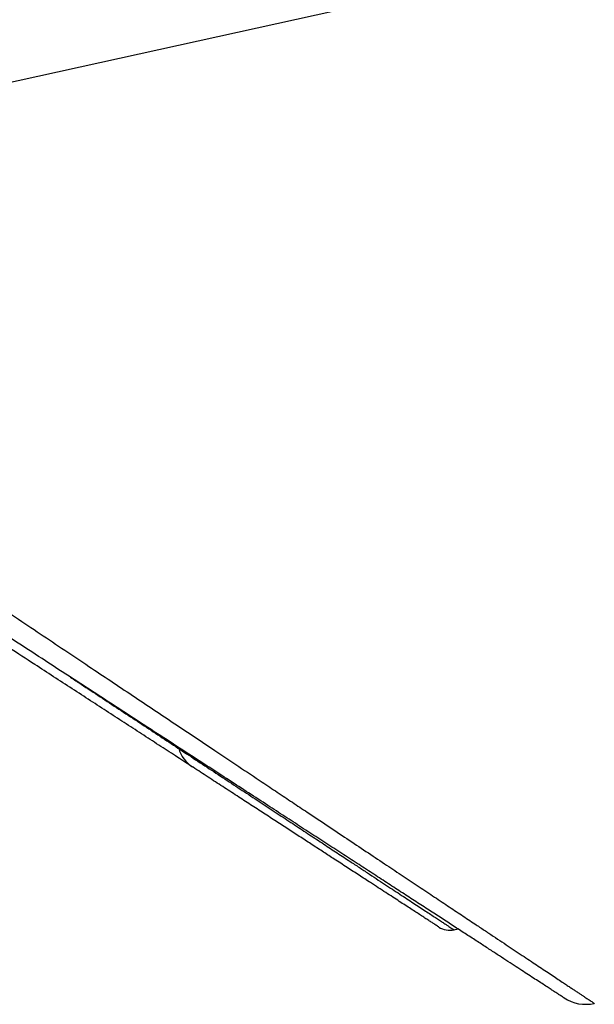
# Model space of a CAD drawing. Header units: millimetres. Extents: x 8 to 761, y 12 to 790.
# Tile 91 of 240: x 55 to 64, y 627 to 642. Entities that reach past the tile are written whole.
import ezdxf

# ---------------------------------------------------------------- set-up
doc = ezdxf.new("R2010")
doc.units = ezdxf.units.MM

msp = doc.modelspace()

# ---------------------------------------------------------------- linework, layer by layer
at = {"color": 7, "linetype": 'Continuous', "lineweight": 30}
msp.add_line((61.92, 628.555), (61.981, 628.568), dxfattribs=at)
at = {"color": 7, "linetype": 'Continuous', "lineweight": 30, "flags": 128}
msp.add_lwpolyline([(46.354, 639.386), (89.27, 648.851), (132.194, 658.315)], dxfattribs=at)
at = {"color": 7, "linetype": 'Continuous', "lineweight": 30}
for centre, radius, start, end in [((58.248, 631.432), 0.5, 196.4515, 236.9753), ((61.856, 628.848), 0.3, 236.976, 282.3195), ((63.907, 628.031), 0.6, 236.9753, 282.4395)]:
    msp.add_arc(centre, radius, start, end, dxfattribs=at)
for points, knots in [([(46.299, 639.353), (46.445, 639.254), (46.736, 639.056), (47.173, 638.758), (47.61, 638.461), (48.047, 638.165), (48.484, 637.869), (48.92, 637.573), (49.357, 637.277), (49.794, 636.982), (50.229, 636.687), (50.665, 636.393), (51.1, 636.099), (51.536, 635.806), (51.969, 635.514), (52.4, 635.224), (52.83, 634.934), (53.258, 634.647), (53.682, 634.362), (54.102, 634.08), (54.519, 633.8), (54.921, 633.53), (55.308, 633.271), (55.681, 633.021), (56.05, 632.774), (56.405, 632.536), (56.745, 632.309), (57.072, 632.09), (57.394, 631.875), (57.709, 631.664), (58.016, 631.459), (58.337, 631.244), (58.675, 631.019), (58.988, 630.81), (59.257, 630.63), (59.484, 630.479), (59.736, 630.31), (60.012, 630.127), (60.307, 629.929), (60.595, 629.738), (60.867, 629.556), (61.124, 629.385), (61.366, 629.224), (61.599, 629.068), (61.823, 628.919), (62.035, 628.778), (62.219, 628.656), (62.377, 628.55), (62.513, 628.459), (62.644, 628.372), (62.77, 628.288), (62.891, 628.208), (63.006, 628.131), (63.115, 628.059), (63.218, 627.99), (63.316, 627.925), (63.408, 627.864), (63.494, 627.807), (63.567, 627.758), (63.629, 627.716), (63.682, 627.681), (63.731, 627.648), (63.777, 627.618), (63.819, 627.59), (63.858, 627.564), (63.892, 627.541), (63.926, 627.519), (63.958, 627.497), (63.987, 627.479), (64.009, 627.464), (64.025, 627.453), (64.035, 627.447), (64.036, 627.446), (64.036, 627.445)], [0, 0, 0, 0, 0.017283, 0.0345719, 0.0519163, 0.0692607, 0.0866294, 0.1039981, 0.121519, 0.1390399, 0.1565865, 0.1741332, 0.1918983, 0.2096634, 0.2274568, 0.2452501, 0.2631683, 0.2810942, 0.2989749, 0.3168556, 0.3347691, 0.3526825, 0.3691746, 0.3856667, 0.4021874, 0.4187081, 0.4338419, 0.4489758, 0.4641346, 0.4792934, 0.4939876, 0.508688, 0.5266434, 0.5445986, 0.5566025, 0.5686074, 0.5806113, 0.5972621, 0.6139128, 0.6306112, 0.6473096, 0.662712, 0.6781144, 0.6935604, 0.7090062, 0.7240426, 0.7390904, 0.7500297, 0.7609702, 0.7719096, 0.782892, 0.7938758, 0.8048582, 0.815731, 0.8266051, 0.8374778, 0.8483989, 0.8593214, 0.8702424, 0.8784676, 0.8866929, 0.8949281, 0.9031633, 0.9114385, 0.9197137, 0.9279992, 0.9362847, 0.9468779, 0.9574724, 0.9680655, 0.9787099, 0.9893557, 1, 1, 1, 1]), ([(63.58, 627.528), (63.579, 627.529), (63.578, 627.53), (63.565, 627.538), (63.545, 627.551), (63.517, 627.569), (63.481, 627.593), (63.437, 627.621), (63.385, 627.655), (63.323, 627.696), (63.25, 627.743), (63.166, 627.797), (63.073, 627.858), (62.97, 627.925), (62.858, 627.998), (62.736, 628.077), (62.606, 628.161), (62.466, 628.253), (62.315, 628.351), (62.153, 628.456), (61.982, 628.567), (61.804, 628.683), (61.617, 628.804), (61.423, 628.931), (61.221, 629.062), (61.012, 629.197), (60.797, 629.338), (60.574, 629.482), (60.346, 629.631), (60.111, 629.784), (59.87, 629.94), (59.623, 630.1), (59.371, 630.264), (59.105, 630.437), (58.825, 630.619), (58.53, 630.811), (58.23, 631.006), (57.903, 631.219), (57.546, 631.45), (57.161, 631.701), (56.768, 631.956), (56.369, 632.216), (55.964, 632.479), (55.554, 632.746), (55.138, 633.016), (54.717, 633.29), (54.283, 633.572), (53.836, 633.862), (53.377, 634.161), (52.933, 634.449), (52.505, 634.728), (52.093, 634.995), (51.679, 635.264), (51.263, 635.535), (50.844, 635.807), (50.423, 636.08), (50.001, 636.355), (49.576, 636.631), (49.15, 636.908), (48.722, 637.186), (48.293, 637.465), (47.855, 637.75), (47.406, 638.042), (46.948, 638.34), (46.489, 638.638), (46.182, 638.837), (46.029, 638.937)], [0, 0, 0, 0, 0.0119664, 0.0239371, 0.0359078, 0.0478743, 0.0599772, 0.0720843, 0.0841914, 0.0962944, 0.1095942, 0.1228994, 0.1362048, 0.1495048, 0.1629752, 0.1764508, 0.1899267, 0.2033975, 0.2174755, 0.2315587, 0.2456422, 0.2597205, 0.2737787, 0.2878416, 0.3019048, 0.3159635, 0.3300186, 0.3440778, 0.3581371, 0.3721926, 0.3862455, 0.4003019, 0.4143586, 0.4284117, 0.4438379, 0.459268, 0.4746985, 0.490125, 0.5088923, 0.527663, 0.5464306, 0.565196, 0.5839644, 0.60273, 0.6214939, 0.6402604, 0.6590244, 0.6788556, 0.6986896, 0.7185209, 0.7358498, 0.7531821, 0.7705146, 0.7878437, 0.8051714, 0.8225023, 0.8398333, 0.8571611, 0.8744881, 0.891818, 0.909148, 0.9264751, 0.9448545, 0.9632375, 0.9816205, 1, 1, 1, 1]), ([(61.692, 628.597), (61.692, 628.597), (61.691, 628.597), (61.68, 628.605), (61.66, 628.618), (61.63, 628.637), (61.591, 628.662), (61.542, 628.694), (61.484, 628.732), (61.419, 628.775), (61.347, 628.821), (61.271, 628.871), (61.187, 628.925), (61.096, 628.984), (60.998, 629.048), (60.892, 629.117), (60.78, 629.19), (60.647, 629.276), (60.491, 629.378), (60.309, 629.496), (60.129, 629.613), (59.954, 629.727), (59.785, 629.836), (59.611, 629.95), (59.43, 630.067), (59.243, 630.189), (59.051, 630.314), (58.853, 630.442), (58.647, 630.576), (58.433, 630.715), (58.212, 630.859), (57.986, 631.006), (57.749, 631.16), (57.501, 631.321), (57.243, 631.489), (56.98, 631.66), (56.712, 631.834), (56.44, 632.011), (56.163, 632.191), (55.882, 632.373), (55.566, 632.579), (55.212, 632.809), (54.821, 633.063), (54.449, 633.305), (54.098, 633.533), (53.771, 633.746), (53.44, 633.961), (53.088, 634.189), (52.715, 634.432), (52.321, 634.688), (51.923, 634.947), (51.523, 635.207), (51.119, 635.47), (50.712, 635.734), (50.303, 636), (49.888, 636.27), (49.466, 636.544), (49.038, 636.822), (48.608, 637.102), (48.32, 637.289), (48.176, 637.383)], [0, 0, 0, 0, 0.011852, 0.026439, 0.041026, 0.055607, 0.071027, 0.086455, 0.101882, 0.117303, 0.131235, 0.145172, 0.159109, 0.173042, 0.18713, 0.201224, 0.215317, 0.229406, 0.248385, 0.267369, 0.286348, 0.301536, 0.316729, 0.331922, 0.347111, 0.362296, 0.377485, 0.392674, 0.40786, 0.423608, 0.439361, 0.455114, 0.470863, 0.487734, 0.504609, 0.521484, 0.538355, 0.555222, 0.572094, 0.588966, 0.605834, 0.628322, 0.650815, 0.673304, 0.691407, 0.709514, 0.727622, 0.745725, 0.766705, 0.78769, 0.808674, 0.829654, 0.850632, 0.871614, 0.892596, 0.913574, 0.935178, 0.956787, 0.978396, 1, 1, 1, 1]), ([(56.137, 632.366), (56.191, 632.331), (56.342, 632.231), (56.585, 632.071), (56.869, 631.884), (57.147, 631.7), (57.421, 631.519), (57.691, 631.341), (57.961, 631.163), (58.231, 630.985), (58.5, 630.808), (58.761, 630.636), (59.014, 630.47), (59.256, 630.31), (59.49, 630.156), (59.715, 630.007), (59.931, 629.865), (60.137, 629.73), (60.318, 629.61), (60.477, 629.506), (60.615, 629.414), (60.748, 629.327), (60.874, 629.244), (60.993, 629.166), (61.105, 629.092), (61.211, 629.023), (61.31, 628.957), (61.404, 628.895), (61.491, 628.838), (61.57, 628.786), (61.641, 628.739), (61.703, 628.698), (61.757, 628.663), (61.804, 628.632), (61.843, 628.606), (61.876, 628.585), (61.9, 628.569), (61.915, 628.559), (61.922, 628.554), (61.921, 628.555), (61.92, 628.555)], [0, 0, 0, 0, 0.01624, 0.045869, 0.075499, 0.105186, 0.134873, 0.164792, 0.194727, 0.226575, 0.258423, 0.29036, 0.322298, 0.353601, 0.384904, 0.416307, 0.447709, 0.478746, 0.50981, 0.533838, 0.557865, 0.581949, 0.606032, 0.629722, 0.653412, 0.677162, 0.700911, 0.725407, 0.749903, 0.774472, 0.799041, 0.822592, 0.846142, 0.86976, 0.893378, 0.918374, 0.943369, 0.968449, 0.993528, 1, 1, 1, 1])]:
    msp.add_open_spline(points, degree=3, knots=knots, dxfattribs=at)

doc.saveas('drawing.dxf')
